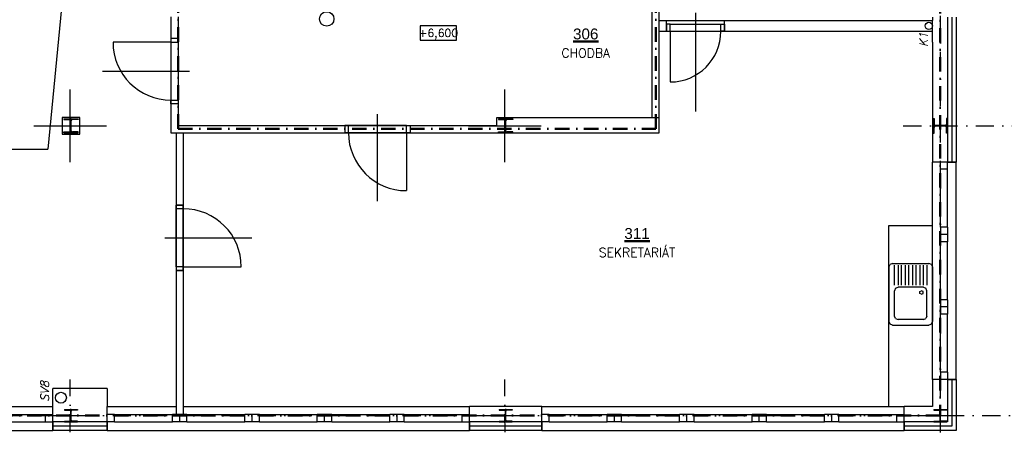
# Model space of a CAD drawing. Header units: millimetres. Extents: x 6435372 to 7248404, y 1559872 to 1886246.
# Tile 184 of 208: x 7108719 to 7122309, y 1664186 to 1669882. Entities that reach past the tile are written whole.
import ezdxf
from ezdxf.enums import TextEntityAlignment as Align

# ---------------------------------------------------------------- set-up
doc = ezdxf.new("R2010")
doc.units = ezdxf.units.MM
doc.linetypes.add('DASHDOT', pattern=[1, 0.5, -0.25, 0, -0.25])
doc.linetypes.add('ČERCHOVANÁ', pattern=[1, 0.5, -0.25, 0, -0.25])
for name, color, linetype, lineweight in [('CKPOPISM', 8, 'Continuous', 50), ('CKPOPISM_POPIS', 8, 'Continuous', 25), ('požární úseky', 21, 'ČERCHOVANÁ', 50)]:
    doc.layers.add(name, color=color, linetype=linetype, lineweight=lineweight)
doc.layers.add('matrice DPS', color=122, linetype='Continuous')
doc.layers.add('VZT_POPIS', color=7, linetype='Continuous')
doc.styles.add('ARIAL', font='arial.ttf')
doc.styles.add('KURZIVA', font='italic__.ttf')
doc.styles.get("Standard").update_dxf_attribs({"font": 'romans.shx'})
doc.linetypes.add('IZOLACE_POLYSTYREN_EXPANDOVANY', pattern='A,1,[224,CADKON.SHX,S=0.01,R=0,X=-0.5,Y=-1.74],-2', length=3)

# ---------------------------------------------------------------- blocks, each defined once
blk = doc.blocks.new('CK_S_EXT_HEAHEA180')
for p, q in [((-90, 85.5), (90, 85.5)), ((-90, 85.5), (-90, 76)), ((-90, 76), (-18, 76)), ((-3, -61), (-3, 61)), ((3, -61), (3, 61)), ((90, 76), (18, 76)), ((90, 85.5), (90, 76)), ((-90, -85.5), (-90, -76)), ((-90, -76), (-18, -76)), ((-90, -85.5), (90, -85.5)), ((90, -76), (18, -76)), ((90, -85.5), (90, -76))]:
    blk.add_line(p, q)
for centre, start, end in [((-18, 61), 0, 90), ((18, 61), 90, 180), ((-18, -61), 270, 0), ((18, -61), 180, 270)]:
    blk.add_arc(centre, 15, start, end)
blk = doc.blocks.new('CK_S_EXT_HEAHEA200')
for p, q in [((-100, 95), (100, 95)), ((-100, 95), (-100, 85)), ((-100, 85), (-21.25, 85)), ((-3.25, -67), (-3.25, 67)), ((3.25, -67), (3.25, 67)), ((100, 85), (21.25, 85)), ((100, 95), (100, 85)), ((-100, -95), (-100, -85)), ((-100, -85), (-21.25, -85)), ((-100, -95), (100, -95)), ((100, -85), (21.25, -85)), ((100, -95), (100, -85))]:
    blk.add_line(p, q)
for centre, start, end in [((-21.25, 67), 0, 90), ((21.25, 67), 90, 180), ((-21.25, -67), 270, 0), ((21.25, -67), 180, 270)]:
    blk.add_arc(centre, 18, start, end)
blk = doc.blocks.new('CKBL2010716102454', base_point=(99257, -36297))
blk = doc.blocks.new('CKBL2010716102559', base_point=(94963, -34085))
blk = doc.blocks.new('*U1029')
at = {"color": 0, "linetype": 'ByBlock', "lineweight": -2}
blk.add_lwpolyline([(-5, -2), (5, -2), (5, 2), (-5, 2), (-5, -2)], dxfattribs=at)

msp = doc.modelspace()

# ---------------------------------------------------------------- linework, layer by layer
at = {"layer": 'matrice DPS', "linetype": 'DASHDOT', "ltscale": 500}
for p, q in [((7121426.8, 1661684.6), (7121426.8, 1697416.9)), ((7120914.8, 1668416.9), (7125519.2, 1668416.9)), ((7109427, 1661685.7), (7109414.8, 1664916.9)), ((7115427, 1661685.7), (7115414.8, 1664916.9)), ((7102501.1, 1664416.9), (7125531.2, 1664416.9))]:
    msp.add_line(p, q, dxfattribs=at)
at = {"layer": 'matrice DPS', "ltscale": 500}
for p, q in [((7117446.8, 1668531.9), (7117446.8, 1670171.9)), ((7117546.8, 1669871.9), (7117546.8, 1670171.9)), ((7110806.8, 1669921.9), (7110806.8, 1669621.9)), ((7110906.8, 1669921.9), (7110906.8, 1669621.9)), ((7117546.8, 1669871.9), (7117646.8, 1669871.9)), ((7117646.8, 1669871.9), (7118446.8, 1669871.9)), ((7117646.8, 1669721.9), (7117646.8, 1669871.9)), ((7118046.8, 1669976.9), (7118046.8, 1668615.8)), ((7118446.8, 1669871.9), (7121316.8, 1669871.9)), ((7118446.8, 1669721.9), (7118446.8, 1669871.9)), ((7121316.8, 1669916.9), (7121316.8, 1669871.9)), ((7121316.8, 1669571.9), (7121316.8, 1669871.9)), ((7121526.8, 1669916.9), (7121526.8, 1667916.9)), ((7121646.8, 1669916.9), (7121646.8, 1667916.9)), ((7117546.8, 1669721.9), (7118446.8, 1669721.9)), ((7117546.8, 1669721.9), (7117646.8, 1669721.9)), ((7117546.8, 1668321.9), (7117546.8, 1669721.9)), ((7117696.8, 1669821.9), (7117646.8, 1669821.9)), ((7117646.8, 1669821.9), (7117646.8, 1669721.9)), ((7117646.8, 1669721.9), (7118446.8, 1669721.9)), ((7117646.8, 1669721.9), (7117696.8, 1669721.9)), ((7117696.8, 1669821.9), (7118396.8, 1669821.9)), ((7117696.8, 1669721.9), (7117696.8, 1669821.9)), ((7117696.8, 1669721.9), (7118396.8, 1669721.9)), ((7117696.8, 1669721.9), (7117696.8, 1669021.9)), ((7118396.8, 1669721.9), (7118396.8, 1669821.9)), ((7118396.8, 1669821.9), (7118446.8, 1669821.9)), ((7118446.8, 1669721.9), (7118396.8, 1669721.9)), ((7118446.8, 1669821.9), (7118446.8, 1669721.9)), ((7118446.8, 1669721.9), (7121316.8, 1669721.9)), ((7110806.8, 1669621.9), (7110806.8, 1668721.9)), ((7110906.8, 1669621.9), (7110806.8, 1669621.9)), ((7110806.8, 1669621.9), (7110806.8, 1668721.9)), ((7110806.8, 1669621.9), (7110806.8, 1669571.9)), ((7110906.8, 1669621.9), (7110806.8, 1669621.9)), ((7110906.8, 1669621.9), (7110906.8, 1668721.9)), ((7110906.8, 1669571.9), (7110906.8, 1669621.9)), ((7110806.8, 1669571.9), (7110006.8, 1669571.9)), ((7110806.8, 1669571.9), (7110806.8, 1668771.9)), ((7110806.8, 1669571.9), (7110906.8, 1669571.9)), ((7110906.8, 1669571.9), (7110906.8, 1668771.9)), ((7121316.8, 1669571.9), (7121316.8, 1667916.9)), ((7109861.8, 1669171.9), (7111061.8, 1669171.9)), ((7109414.8, 1667916.9), (7109414.8, 1668916.9)), ((7115414.8, 1667916.9), (7115414.8, 1668916.9)), ((7110806.8, 1668721.9), (7110806.8, 1668771.9)), ((7110806.8, 1668771.9), (7110906.8, 1668771.9)), ((7110906.8, 1668771.9), (7110906.8, 1668721.9)), ((7110906.8, 1668721.9), (7110806.8, 1668721.9)), ((7110806.8, 1668721.9), (7110806.8, 1668321.9)), ((7110906.8, 1668721.9), (7110806.8, 1668721.9)), ((7110906.8, 1668721.9), (7110906.8, 1668421.9)), ((7109426.8, 1668330.9), (7109426.8, 1668521.9)), ((7113656.8, 1667376.9), (7113656.8, 1668576.9)), ((7115306.8, 1668421.9), (7115306.8, 1668531.9)), ((7115306.8, 1668531.9), (7115546.8, 1668531.9)), ((7115426.8, 1668311.9), (7115426.8, 1668521.9)), ((7115546.8, 1668531.9), (7117446.8, 1668531.9)), ((7115546.8, 1668531.9), (7115546.8, 1668531.9)), ((7117446.8, 1668531.9), (7117546.8, 1668531.9)), ((7121426.8, 1668306.9), (7121426.8, 1668526.9)), ((7108914.8, 1668416.9), (7109914.8, 1668416.9)), ((7109316.8, 1668416.9), (7109536.8, 1668416.9)), ((7110906.8, 1668421.9), (7113206.8, 1668421.9)), ((7113206.8, 1668421.9), (7113206.8, 1668321.9)), ((7113206.8, 1668421.9), (7114106.8, 1668421.9)), ((7113256.8, 1668421.9), (7113206.8, 1668421.9)), ((7113206.8, 1668421.9), (7113206.8, 1668321.9)), ((7114056.8, 1668421.9), (7113256.8, 1668421.9)), ((7113256.8, 1668321.9), (7113256.8, 1668421.9)), ((7114056.8, 1668321.9), (7114056.8, 1668421.9)), ((7114056.8, 1668421.9), (7114106.8, 1668421.9)), ((7114106.8, 1668421.9), (7114106.8, 1668321.9)), ((7114106.8, 1668421.9), (7114106.8, 1668321.9)), ((7114106.8, 1668421.9), (7115306.8, 1668421.9)), ((7114914.8, 1668416.9), (7115914.8, 1668416.9)), ((7115316.8, 1668416.9), (7115536.8, 1668416.9)), ((7121531.8, 1668416.9), (7121321.8, 1668416.9)), ((7110806.8, 1668321.9), (7110876.8, 1668321.9)), ((7110876.8, 1668321.9), (7110876.8, 1667321.9)), ((7110976.8, 1668321.9), (7113206.8, 1668321.9)), ((7110976.8, 1668321.9), (7110976.8, 1667321.9)), ((7113206.8, 1668321.9), (7114106.8, 1668321.9)), ((7114106.8, 1668321.9), (7113206.8, 1668321.9)), ((7113206.8, 1668321.9), (7113256.8, 1668321.9)), ((7114056.8, 1668321.9), (7113256.8, 1668321.9)), ((7114106.8, 1668321.9), (7114056.8, 1668321.9)), ((7114056.8, 1668321.9), (7114056.8, 1667521.9)), ((7114106.8, 1668321.9), (7117546.8, 1668321.9)), ((7121316.8, 1664916.9), (7121316.8, 1667916.9)), ((7121646.8, 1667916.9), (7121316.8, 1667916.9)), ((7121426.8, 1667816.9), (7121426.8, 1667916.9)), ((7121526.8, 1667916.9), (7121426.8, 1667916.9)), ((7121426.8, 1667016.9), (7121426.8, 1667816.9)), ((7121526.8, 1667816.9), (7121426.8, 1667816.9)), ((7121526.8, 1667816.9), (7121526.8, 1667916.9)), ((7121526.8, 1667916.9), (7121646.8, 1667916.9)), ((7121526.8, 1667016.9), (7121526.8, 1667816.9)), ((7121646.8, 1664916.9), (7121646.8, 1667916.9)), ((7110876.8, 1667321.9), (7110876.8, 1666421.9)), ((7110976.8, 1667321.9), (7110876.8, 1667321.9)), ((7110876.8, 1667271.9), (7110876.8, 1667321.9)), ((7110876.8, 1667321.9), (7110976.8, 1667321.9)), ((7110876.8, 1666471.9), (7110876.8, 1667271.9)), ((7110976.8, 1667271.9), (7110876.8, 1667271.9)), ((7110976.8, 1667321.9), (7110976.8, 1666421.9)), ((7110976.8, 1666421.9), (7110976.8, 1667321.9)), ((7110976.8, 1667321.9), (7110976.8, 1667271.9)), ((7110976.8, 1666471.9), (7110976.8, 1667271.9)), ((7121526.8, 1667016.9), (7121426.8, 1667016.9)), ((7121426.8, 1667016.9), (7121426.8, 1666916.9)), ((7121526.8, 1667016.9), (7121526.8, 1666916.9)), ((7110721.8, 1666871.9), (7111921.8, 1666871.9)), ((7121526.8, 1666916.9), (7121426.8, 1666916.9)), ((7121426.8, 1666916.9), (7121426.8, 1666816.9)), ((7121526.8, 1666916.9), (7121526.8, 1666816.9)), ((7121426.8, 1666016.9), (7121426.8, 1666816.9)), ((7121526.8, 1666816.9), (7121426.8, 1666816.9)), ((7121526.8, 1666016.9), (7121526.8, 1666816.9)), ((7110976.8, 1666471.9), (7110876.8, 1666471.9)), ((7110876.8, 1666471.9), (7110876.8, 1666421.9)), ((7110976.8, 1666421.9), (7110976.8, 1666471.9)), ((7110976.8, 1666471.9), (7111776.8, 1666471.9)), ((7110976.8, 1666421.9), (7110876.8, 1666421.9)), ((7110876.8, 1666421.9), (7110876.8, 1664431.4)), ((7110876.8, 1666421.9), (7110976.8, 1666421.9)), ((7110976.8, 1666421.9), (7110976.8, 1664431.4)), ((7121526.8, 1666016.9), (7121426.8, 1666016.9)), ((7121426.8, 1666016.9), (7121426.8, 1665916.9)), ((7121526.8, 1665916.9), (7121426.8, 1665916.9)), ((7121426.8, 1665916.9), (7121426.8, 1665816.9)), ((7121526.8, 1666016.9), (7121526.8, 1665916.9)), ((7121526.8, 1665916.9), (7121526.8, 1665816.9)), ((7121426.8, 1665016.9), (7121426.8, 1665816.9)), ((7121526.8, 1665816.9), (7121426.8, 1665816.9)), ((7121526.8, 1665016.9), (7121526.8, 1665816.9)), ((7121526.8, 1665016.9), (7121426.8, 1665016.9)), ((7121426.8, 1665016.9), (7121426.8, 1664916.9)), ((7121526.8, 1665016.9), (7121526.8, 1664916.9)), ((7121316.8, 1664916.9), (7121316.8, 1664541.4)), ((7121646.8, 1664916.9), (7121316.8, 1664916.9)), ((7121526.8, 1664916.9), (7121426.8, 1664916.9)), ((7121526.8, 1664916.9), (7121526.8, 1664331.4)), ((7121526.8, 1664916.9), (7121646.8, 1664916.9)), ((7121646.8, 1664916.9), (7121646.8, 1664211.4)), ((7109176.8, 1664541.4), (7109176.8, 1664791.4)), ((7109926.8, 1664791.4), (7109176.8, 1664791.4)), ((7109926.8, 1664791.4), (7109926.8, 1664541.4)), ((7105176.8, 1664541.4), (7109176.8, 1664541.4)), ((7108276.8, 1664431.4), (7109076.8, 1664431.4)), ((7109076.8, 1664331.4), (7109076.8, 1664431.4)), ((7109076.8, 1664431.4), (7109176.8, 1664431.4)), ((7109176.8, 1664211.4), (7109176.8, 1664541.4)), ((7109176.8, 1664331.4), (7109176.8, 1664431.4)), ((7109326.8, 1664416.9), (7109526.8, 1664416.9)), ((7109426.8, 1664321.4), (7109426.8, 1664512.4)), ((7109926.8, 1664211.4), (7109926.8, 1664541.4)), ((7109926.8, 1664541.4), (7110876.8, 1664541.4)), ((7110026.8, 1664431.4), (7109926.8, 1664431.4)), ((7109926.8, 1664331.4), (7109926.8, 1664431.4)), ((7110026.8, 1664431.4), (7110826.8, 1664431.4)), ((7110026.8, 1664331.4), (7110026.8, 1664431.4)), ((7110926.8, 1664431.4), (7110826.8, 1664431.4)), ((7110826.8, 1664331.4), (7110826.8, 1664431.4)), ((7110976.8, 1664431.4), (7110876.8, 1664431.4)), ((7110926.8, 1664331.4), (7110926.8, 1664431.4)), ((7111026.8, 1664431.4), (7110926.8, 1664431.4)), ((7110976.8, 1664541.4), (7114926.8, 1664541.4)), ((7111026.8, 1664431.4), (7111826.8, 1664431.4)), ((7111026.8, 1664331.4), (7111026.8, 1664431.4)), ((7111926.8, 1664431.4), (7111826.8, 1664431.4)), ((7111826.8, 1664331.4), (7111826.8, 1664431.4)), ((7111926.8, 1664331.4), (7111926.8, 1664431.4)), ((7112026.8, 1664431.4), (7111926.8, 1664431.4)), ((7112026.8, 1664431.4), (7112826.8, 1664431.4)), ((7112026.8, 1664331.4), (7112026.8, 1664431.4)), ((7112926.8, 1664431.4), (7112826.8, 1664431.4)), ((7112826.8, 1664331.4), (7112826.8, 1664431.4)), ((7112926.8, 1664331.4), (7112926.8, 1664431.4)), ((7113026.8, 1664431.4), (7112926.8, 1664431.4)), ((7113026.8, 1664431.4), (7113826.8, 1664431.4)), ((7113026.8, 1664331.4), (7113026.8, 1664431.4)), ((7113926.8, 1664431.4), (7113826.8, 1664431.4)), ((7113826.8, 1664331.4), (7113826.8, 1664431.4)), ((7113926.8, 1664331.4), (7113926.8, 1664431.4)), ((7114026.8, 1664431.4), (7113926.8, 1664431.4)), ((7114026.8, 1664431.4), (7114826.8, 1664431.4)), ((7114026.8, 1664331.4), (7114026.8, 1664431.4)), ((7114826.8, 1664331.4), (7114826.8, 1664431.4)), ((7114826.8, 1664431.4), (7114926.8, 1664431.4)), ((7115926.8, 1664541.4), (7114926.8, 1664541.4)), ((7114926.8, 1664211.4), (7114926.8, 1664541.4)), ((7114926.8, 1664331.4), (7114926.8, 1664431.4)), ((7115326.8, 1664416.9), (7115526.8, 1664416.9)), ((7115426.8, 1664321.4), (7115426.8, 1664512.4)), ((7115546.8, 1664541.4), (7115446.8, 1664541.4)), ((7115926.8, 1664541.4), (7120926.8, 1664541.4)), ((7115926.8, 1664211.4), (7115926.8, 1664541.4)), ((7116026.8, 1664431.4), (7115926.8, 1664431.4)), ((7115926.8, 1664331.4), (7115926.8, 1664431.4)), ((7116026.8, 1664431.4), (7116826.8, 1664431.4)), ((7116026.8, 1664331.4), (7116026.8, 1664431.4)), ((7116926.8, 1664431.4), (7116826.8, 1664431.4)), ((7116826.8, 1664331.4), (7116826.8, 1664431.4)), ((7116926.8, 1664331.4), (7116926.8, 1664431.4)), ((7117026.8, 1664431.4), (7116926.8, 1664431.4)), ((7117026.8, 1664431.4), (7117826.8, 1664431.4)), ((7117026.8, 1664331.4), (7117026.8, 1664431.4)), ((7117926.8, 1664431.4), (7117826.8, 1664431.4)), ((7117826.8, 1664331.4), (7117826.8, 1664431.4)), ((7117926.8, 1664331.4), (7117926.8, 1664431.4)), ((7118026.8, 1664431.4), (7117926.8, 1664431.4)), ((7118026.8, 1664431.4), (7118826.8, 1664431.4)), ((7118026.8, 1664331.4), (7118026.8, 1664431.4)), ((7118926.8, 1664431.4), (7118826.8, 1664431.4)), ((7118826.8, 1664331.4), (7118826.8, 1664431.4)), ((7118926.8, 1664331.4), (7118926.8, 1664431.4)), ((7119026.8, 1664431.4), (7118926.8, 1664431.4)), ((7119026.8, 1664431.4), (7119826.8, 1664431.4)), ((7119026.8, 1664331.4), (7119026.8, 1664431.4)), ((7119926.8, 1664431.4), (7119826.8, 1664431.4)), ((7119826.8, 1664331.4), (7119826.8, 1664431.4)), ((7119926.8, 1664331.4), (7119926.8, 1664431.4)), ((7120026.8, 1664431.4), (7119926.8, 1664431.4)), ((7120026.8, 1664431.4), (7120826.8, 1664431.4)), ((7120026.8, 1664331.4), (7120026.8, 1664431.4)), ((7120826.8, 1664331.4), (7120826.8, 1664431.4)), ((7120826.8, 1664431.4), (7120926.8, 1664431.4)), ((7120926.8, 1664211.4), (7120926.8, 1664541.4)), ((7121316.8, 1664541.4), (7120926.8, 1664541.4)), ((7120926.8, 1664331.4), (7120926.8, 1664431.4)), ((7121326.8, 1664416.9), (7121526.8, 1664416.9)), ((7121426.8, 1664321.4), (7121426.8, 1664512.4)), ((7108276.8, 1664331.4), (7109076.8, 1664331.4)), ((7109076.8, 1664331.4), (7109176.8, 1664331.4)), ((7109926.8, 1664331.4), (7109176.8, 1664331.4)), ((7109176.8, 1664331.4), (7109176.8, 1664211.4)), ((7110026.8, 1664331.4), (7109926.8, 1664331.4)), ((7109926.8, 1664331.4), (7109926.8, 1664211.4)), ((7110026.8, 1664331.4), (7110826.8, 1664331.4)), ((7110926.8, 1664331.4), (7110826.8, 1664331.4)), ((7111026.8, 1664331.4), (7110926.8, 1664331.4)), ((7111026.8, 1664331.4), (7111826.8, 1664331.4)), ((7111926.8, 1664331.4), (7111826.8, 1664331.4)), ((7112026.8, 1664331.4), (7111926.8, 1664331.4)), ((7112026.8, 1664331.4), (7112826.8, 1664331.4)), ((7112926.8, 1664331.4), (7112826.8, 1664331.4)), ((7113026.8, 1664331.4), (7112926.8, 1664331.4)), ((7113026.8, 1664331.4), (7113826.8, 1664331.4)), ((7113926.8, 1664331.4), (7113826.8, 1664331.4)), ((7114026.8, 1664331.4), (7113926.8, 1664331.4)), ((7114026.8, 1664331.4), (7114826.8, 1664331.4)), ((7114826.8, 1664331.4), (7114926.8, 1664331.4)), ((7115926.8, 1664331.4), (7114926.8, 1664331.4)), ((7114926.8, 1664331.4), (7114926.8, 1664211.4)), ((7116026.8, 1664331.4), (7115926.8, 1664331.4)), ((7115926.8, 1664331.4), (7115926.8, 1664211.4)), ((7116026.8, 1664331.4), (7116826.8, 1664331.4)), ((7116926.8, 1664331.4), (7116826.8, 1664331.4)), ((7117026.8, 1664331.4), (7116926.8, 1664331.4)), ((7117026.8, 1664331.4), (7117826.8, 1664331.4)), ((7117926.8, 1664331.4), (7117826.8, 1664331.4)), ((7118026.8, 1664331.4), (7117926.8, 1664331.4)), ((7118026.8, 1664331.4), (7118826.8, 1664331.4)), ((7118926.8, 1664331.4), (7118826.8, 1664331.4)), ((7119026.8, 1664331.4), (7118926.8, 1664331.4)), ((7119026.8, 1664331.4), (7119826.8, 1664331.4)), ((7119926.8, 1664331.4), (7119826.8, 1664331.4)), ((7120026.8, 1664331.4), (7119926.8, 1664331.4)), ((7120026.8, 1664331.4), (7120826.8, 1664331.4)), ((7120826.8, 1664331.4), (7120926.8, 1664331.4)), ((7121526.8, 1664331.4), (7120926.8, 1664331.4)), ((7120926.8, 1664331.4), (7120926.8, 1664211.4)), ((7105176.8, 1664211.4), (7109176.8, 1664211.4)), ((7109926.8, 1664211.4), (7109176.8, 1664211.4)), ((7109926.8, 1664211.4), (7114926.8, 1664211.4)), ((7115926.8, 1664211.4), (7114926.8, 1664211.4)), ((7115926.8, 1664211.4), (7120926.8, 1664211.4)), ((7121646.8, 1664211.4), (7120926.8, 1664211.4))]:
    msp.add_line(p, q, dxfattribs=at)
at = {"layer": 'matrice DPS', "color": 0, "linetype": 'Continuous', "ltscale": 500}
for p, q in [((7117546.8, 1669721.9), (7117546.8, 1669871.9)), ((7110876.8, 1668321.9), (7110976.8, 1668321.9))]:
    msp.add_line(p, q, dxfattribs=at)
at = {"layer": 'matrice DPS', "linetype": 'Continuous', "ltscale": 500}
for p, q in [((7120716.8, 1664541.4), (7120716.8, 1667041.4)), ((7120716.8, 1667041.4), (7121316.8, 1667041.4))]:
    msp.add_line(p, q, dxfattribs=at)
at = {"layer": 'matrice DPS', "linetype": 'ByBlock', "ltscale": 500}
for p, q in [((7120716.8, 1666466.4), (7120731.5, 1666501.7)), ((7120716.8, 1666466.4), (7120716.8, 1666191.4)), ((7120766.8, 1666516.4), (7120731.5, 1666501.7)), ((7120766.8, 1666516.4), (7121266.8, 1666516.4)), ((7120791.8, 1666216.4), (7120791.8, 1666491.4)), ((7120841.8, 1666491.4), (7120841.8, 1666216.4)), ((7120891.8, 1666216.4), (7120891.8, 1666491.4)), ((7120941.8, 1666491.4), (7120941.8, 1666216.4)), ((7120991.8, 1666216.4), (7120991.8, 1666491.4)), ((7121041.8, 1666491.4), (7121041.8, 1666216.4)), ((7121091.8, 1666216.4), (7121091.8, 1666491.4)), ((7121141.8, 1666491.4), (7121141.8, 1666216.4)), ((7121191.8, 1666216.4), (7121191.8, 1666491.4)), ((7121241.8, 1666491.4), (7121241.8, 1666216.4)), ((7121302.2, 1666501.7), (7121266.8, 1666516.4)), ((7121302.2, 1666501.7), (7121316.8, 1666466.4)), ((7121316.8, 1666466.4), (7121316.8, 1666191.4)), ((7120716.8, 1666191.4), (7120716.8, 1665716.4)), ((7120806.5, 1666176.7), (7120841.8, 1666191.4)), ((7121191.8, 1666191.4), (7120841.8, 1666191.4)), ((7121191.8, 1666191.4), (7121227.2, 1666176.7)), ((7121316.8, 1666191.4), (7121316.8, 1665716.4)), ((7120806.5, 1666176.7), (7120791.8, 1666141.4)), ((7120791.8, 1665791.4), (7120791.8, 1666141.4)), ((7121145.2, 1666128.9), (7121166.8, 1666141.4)), ((7121145.2, 1666103.9), (7121145.2, 1666128.9)), ((7121166.8, 1666091.4), (7121145.2, 1666103.9)), ((7121188.5, 1666128.9), (7121166.8, 1666141.4)), ((7121166.8, 1666091.4), (7121188.5, 1666103.9)), ((7121188.5, 1666103.9), (7121188.5, 1666128.9)), ((7121241.8, 1666141.4), (7121227.2, 1666176.7)), ((7121241.8, 1665791.4), (7121241.8, 1666141.4)), ((7120806.5, 1665756), (7120791.8, 1665791.4)), ((7121241.8, 1665791.4), (7121227.2, 1665756)), ((7120716.8, 1665716.4), (7120731.5, 1665681)), ((7120766.8, 1665666.4), (7120731.5, 1665681)), ((7120766.8, 1665666.4), (7121266.8, 1665666.4)), ((7120806.5, 1665756), (7120841.8, 1665741.4)), ((7121191.8, 1665741.4), (7120841.8, 1665741.4)), ((7121191.8, 1665741.4), (7121227.2, 1665756)), ((7121302.2, 1665681), (7121266.8, 1665666.4)), ((7121302.2, 1665681), (7121316.8, 1665716.4))]:
    msp.add_line(p, q, dxfattribs=at)
at = {"layer": 'matrice DPS', "linetype": 'IZOLACE_POLYSTYREN_EXPANDOVANY', "ltscale": 500}
for points in [[(7121586.8, 1669916.9), (7121586.8, 1667916.9)], [(7121586.8, 1664916.9), (7121586.8, 1664271.4), (7120926.8, 1664271.4)], [(7109926.8, 1664271.4), (7109176.8, 1664271.4)], [(7115926.8, 1664271.4), (7114926.8, 1664271.4)]]:
    msp.add_lwpolyline(points, dxfattribs=at)
at = {"layer": 'matrice DPS', "ltscale": 500}
msp.add_lwpolyline([(7109546.8, 1668531.9), (7109306.8, 1668531.9), (7109306.8, 1668301.9), (7109546.8, 1668301.9)], close=True, dxfattribs=at)
for centre, radius in [((7112956.8, 1669891.9), 99.9), ((7121266.8, 1669795.9), 50), ((7109287.9, 1664663.4), 75)]:
    msp.add_circle(centre, radius, dxfattribs=at)
for centre, radius, start, end in [((7117696.8, 1669721.9), 700, 270, 0), ((7110806.8, 1669571.9), 800, 180, 270), ((7114056.8, 1668321.9), 800, 180, 270), ((7110976.8, 1666471.9), 800, 0, 90)]:
    msp.add_arc(centre, radius, start, end, dxfattribs=at)
at = {"layer": 'požární úseky', "ltscale": 400}
for p, q in [((7117498.9, 1668377.5), (7117498.9, 1674166.9)), ((7121426.8, 1674166.9), (7121423.8, 1664416.9)), ((7110905.8, 1668377.5), (7110906.8, 1671972.7)), ((7110905.8, 1668377.5), (7117498.9, 1668377.5)), ((7121423.8, 1664416.9), (7104926.8, 1664416.9))]:
    msp.add_line(p, q, dxfattribs=at)
at = {"layer": 'VZT_POPIS', "ltscale": 400}
msp.add_line((7109420.8, 1671339.9), (7109105.6, 1668095.1), dxfattribs=at)
at = {"layer": 'VZT_POPIS'}
msp.add_line((7105348.3, 1668095.1), (7109105.6, 1668095.1), dxfattribs=at)

# ---------------------------------------------------------------- block references
at = {"layer": 'matrice DPS', "ltscale": 500}
ref = msp.add_blockref('*U1029', (7114496.9, 1669698.5), dxfattribs=dict(at, xscale=50, yscale=50, zscale=50))
ref.add_attrib('Výška', '+6,600', dxfattribs={"layer": '0', "color": 0, "linetype": 'ByBlock', "lineweight": -2, "height": 110}).set_placement((7114496.9, 1669698.5), align=Align.MIDDLE_CENTER)
ref = msp.add_blockref('CKBL2010716102559', (7116531.4, 1669359.9), dxfattribs=dict(at, xscale=0.5, yscale=0.5, zscale=0.5))
ref.add_attrib('JMENO', 'CHODBA', dxfattribs={"layer": 'CKPOPISM_POPIS', "height": 125}).set_placement((7116531.4, 1669359.9), align=Align.CENTER)
ref.add_attrib('CISLO', '%%U306', dxfattribs={"layer": 'CKPOPISM', "height": 150, "style": 'ARIAL'}).set_placement((7116531.4, 1669609.9), align=Align.CENTER)
for name, p in [('CK_S_EXT_HEAHEA200', (7109426.8, 1668416.9)), ('CK_S_EXT_HEAHEA200', (7115426.8, 1668416.9)), ('CK_S_EXT_HEAHEA180', (7109426.8, 1664416.9)), ('CK_S_EXT_HEAHEA180', (7115426.8, 1664416.9)), ('CK_S_EXT_HEAHEA180', (7121426.8, 1664416.9))]:
    msp.add_blockref(name, p, dxfattribs=at)
at = {"layer": 'matrice DPS', "ltscale": 500, "rotation": 90}
msp.add_blockref('CK_S_EXT_HEAHEA200', (7121426.8, 1668416.9), dxfattribs=at)
at = {"layer": 'matrice DPS', "ltscale": 500}
ref = msp.add_blockref('CKBL2010716102454', (7117239.6, 1666605.5), dxfattribs=dict(at, xscale=0.5, yscale=0.5, zscale=0.5))
ref.add_attrib('JMENO', 'SEKRETARIÁT', dxfattribs={"layer": 'CKPOPISM_POPIS', "height": 125}).set_placement((7117239.6, 1666605.5), align=Align.CENTER)
ref.add_attrib('CISLO', '%%U311', dxfattribs={"layer": 'CKPOPISM', "height": 150, "style": 'ARIAL'}).set_placement((7117239.6, 1666855.5), align=Align.CENTER)

# ---------------------------------------------------------------- texts
at = {"layer": 'matrice DPS', "ltscale": 500, "style": 'KURZIVA'}
for s, p in [('K1', (7121251.3, 1669503.8)), ('SV8', (7109123, 1664608))]:
    msp.add_text(s, height=115, rotation=90, dxfattribs=at).set_placement(p)

doc.saveas('drawing.dxf')
